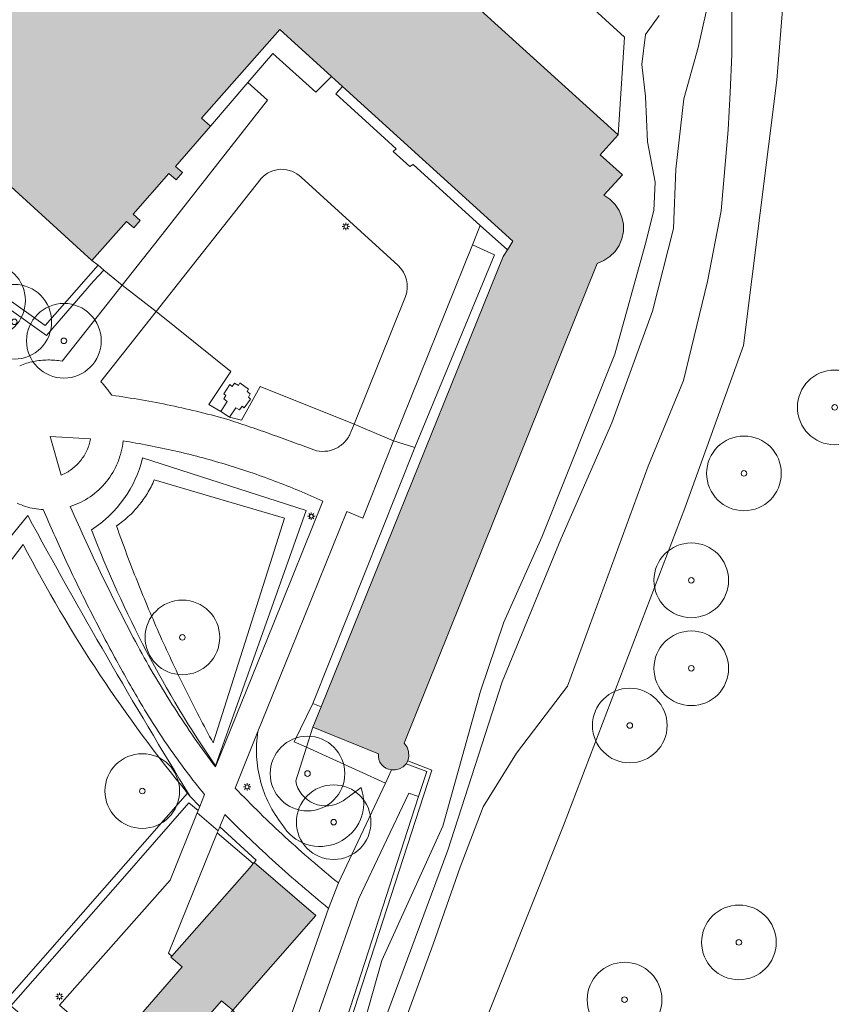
# Model space of a CAD drawing. Header units: metres. Extents: x 187482 to 189800, y 333582 to 335019.
# Tile 154 of 256: x 189023 to 189077, y 333780 to 333846. Entities that reach past the tile are written whole.
import ezdxf

# ---------------------------------------------------------------- set-up
doc = ezdxf.new("R2010")
doc.units = ezdxf.units.M
doc.layers.get('0').update_dxf_attribs({"color": 252, "lineweight": 18})
for name, color, linetype, lineweight in [('B-WE-GR-BEPLANTING_CULTUUR_BODEMBEDEKKER-GV', 252, 'Continuous', 18), ('B-WE-GR-BEPLANTING_CULTUUR_BOSPLANTSOEN-GV', 252, 'Continuous', 18), ('B-WE-GR-BEPLANTING_CULTUUR_HEESTERS-GV', 252, 'Continuous', 18), ('B-WE-GR-BOOM-S', 252, 'Continuous', 18), ('B-WE-IE-MEUBILAIR-S', 252, 'Continuous', 18), ('B-WE-IE-TERREINAFSCHEIDING_KUNSTMATIG_MUUR-G', 252, 'IE-TERREINAFSCHEIDING_KUNSTMATIG-SO', 18), ('B-WE-IE-TERREINAFSCHEIDING_KUNSTMATIG_MUUR-GV', 252, 'Continuous', 18), ('B-WE-OG-BEBOUWING-GV', 252, 'Continuous', 18), ('B-WE-OG-TERREIN_BEGROEID-GV', 252, 'Continuous', 18), ('B-WE-OG-TERREIN_ERF-GV', 252, 'Continuous', 18), ('B-WE-VH-ONVERHARD_ZAND-GV', 252, 'Continuous', 18), ('B-WE-VH-OPENVERHARDING_STRAATBAKSTEEN-GV', 252, 'Continuous', 18), ('B-WE-VH-OPENVERHARDING_TEGEL-GV', 252, 'Continuous', 18)]:
    doc.layers.add(name, color=color, linetype=linetype, lineweight=lineweight)
doc.layers.add('B-WE-OG-BEBOUWING-V', color=7, linetype='Continuous', lineweight=18, true_color=0xf0f0f0)
doc.linetypes.add('IE-TERREINAFSCHEIDING_KUNSTMATIG-SO', pattern='A,4,[82,NLCS.SHX,S=0.75,R=90,X=0,Y=0],4,-2', length=10)

# ---------------------------------------------------------------- blocks, each defined once
blk = doc.blocks.new('SIE-MEUBILAIR_PAAL_LICHTMAST-SO')
for points in [[(-0.62, 0), (-1, 0)], [(-0.71, 0.71), (-0.44, 0.44)], [(0, 1), (0, 0.62)], [(0.44, 0.44), (0.71, 0.71)], [(1, 0), (0.62, 0)], [(-0.71, -0.71), (-0.44, -0.44)], [(0, -0.62), (0, -1)], [(0.44, -0.44), (0.71, -0.71)]]:
    blk.add_lwpolyline(points)
blk.add_circle((0, 0), 0.5)
blk = doc.blocks.new('SGR-BOOM_GBKN-SO')
at = {"color": 0, "linetype": 'ByBlock', "lineweight": 18}
for radius in [2, 0.15]:
    blk.add_circle((0, 0), radius, dxfattribs=at)

msp = doc.modelspace()

# ---------------------------------------------------------------- hatches: boundary and pattern name
at = {"layer": 'B-WE-OG-BEBOUWING-V'}
h = msp.add_hatch(color=256, dxfattribs=at)
h.dxf.hatch_style = 1
h.paths.add_polyline_path([(189042.854, 333799.537), (189042.306, 333798.18), (189046.708, 333796.395), (189046.694, 333796.201), (189046.722, 333796.009), (189046.79, 333795.827), (189046.894, 333795.663), (189047.031, 333795.525), (189047.193, 333795.419), (189047.374, 333795.35), (189047.566, 333795.32), (189047.845, 333795.317), (189048.115, 333795.385), (189048.358, 333795.52), (189048.559, 333795.713), (189048.658, 333795.905), (189048.733, 333796.216), (189048.718, 333796.536), (189048.613, 333796.839), (189048.427, 333797.1), (189061.347, 333829.219), (189061.797, 333829.404), (189062.203, 333829.674), (189062.548, 333830.017), (189062.819, 333830.421), (189063.005, 333830.871), (189063.1, 333831.348), (189063.1, 333831.835), (189063.004, 333832.312), (189062.817, 333832.761), (189062.546, 333833.165), (189062.201, 333833.508), (189061.795, 333833.777), (189063.034, 333835.152), (189061.548, 333836.491), (189062.752, 333837.828), (189052.341, 333847.259), (189054.207, 333849.297), (189047.858, 333855.129), (189045.99, 333853.095), (189036.105, 333862.062), (189037.606, 333863.711), (189037.787, 333863.534), (189039.775, 333865.723), (189043.499, 333869.821), (189037.99, 333874.814), (189033.495, 333869.815), (189033.265, 333869.56), (189032.194, 333868.368), (189035.788, 333865.069), (189034.394, 333863.536), (189032.912, 333864.883), (189030.37, 333861.995), (189031.85, 333860.696), (189019.865, 333847.13), (189019.205, 333847.713), (189018.768, 333847.218), (189019.428, 333846.636), (189017.595, 333844.606), (189016.942, 333845.196), (189016.5, 333844.706), (189017.093, 333844.17), (189015.377, 333842.087), (189014.724, 333842.664), (189014.291, 333842.175), (189014.944, 333841.597), (189013.08, 333839.491), (189011.76, 333840.659), (189012.337, 333841.312), (189011.923, 333841.671), (189009.112, 333838.45), (189008.901, 333838.208), (189008.714, 333837.994), (189012.213, 333834.902), (189011.418, 333833.871), (189013.952, 333831.595), (189014.747, 333832.517), (189016.029, 333831.405), (189015.518, 333830.857), (189015.993, 333830.414), (189016.337, 333830.783), (189016.504, 333830.962), (189016.634, 333830.863), (189018.947, 333833.465), (189019.616, 333832.894), (189020.059, 333833.371), (189019.39, 333833.942), (189020.772, 333835.521), (189027.503, 333829.405), (189029.815, 333832.017), (189030.301, 333831.598), (189030.739, 333832.097), (189030.26, 333832.51), (189032.657, 333835.231), (189033.134, 333834.816), (189033.579, 333835.3), (189033.102, 333835.715), (189035.441, 333838.414), (189034.831, 333838.944), (189040.088, 333844.869), (189043.541, 333841.733), (189044.275, 333841.066), (189055.694, 333830.695), (189055.331, 333830.133), (189055.038, 333829.678)], flags=17)
h.paths.add_polyline_path([(189016.189, 333859.359), (189018.422, 333861.494), (189015.88, 333863.854), (189013.648, 333861.718)], flags=16)
h = msp.add_hatch(color=256, dxfattribs=at)
h.dxf.hatch_style = 1
h.paths.add_polyline_path([(189036.942, 333779.212), (189042.499, 333785.566), (189038.379, 333789.117), (189038.305, 333789.033), (189038.047, 333788.74), (189032.858, 333782.843), (189032.793, 333782.769), (189033.548, 333782.128), (189030.78, 333778.923), (189033.409, 333776.677), (189036.187, 333779.853)], flags=17)

# ---------------------------------------------------------------- linework, layer by layer
at = {"layer": 'B-WE-GR-BEPLANTING_CULTUUR_BODEMBEDEKKER-GV', "flags": 128}
msp.add_lwpolyline([(189030.022, 333724.942), (189030.11, 333724.928), (189030.358, 333726.071), (189034.725, 333748.249), (189049.388, 333793.529), (189048.719, 333793.757), (189045.376, 333786.703), (189041.503, 333775.627), (189037.89, 333765.239)], dxfattribs=at)
at = {"layer": 'B-WE-GR-BEPLANTING_CULTUUR_BOSPLANTSOEN-GV', "flags": 128}
for points in [[(189039.775, 333865.723), (189063.171, 333844.371), (189062.752, 333837.828), (189061.548, 333836.491), (189063.034, 333835.152), (189061.795, 333833.777), (189062.201, 333833.508), (189062.546, 333833.165), (189062.817, 333832.761), (189063.004, 333832.312), (189063.1, 333831.835), (189063.1, 333831.348), (189063.005, 333830.871), (189062.819, 333830.421), (189062.548, 333830.017), (189062.203, 333829.674), (189061.797, 333829.404), (189061.347, 333829.219), (189048.427, 333797.1), (189048.613, 333796.839), (189048.718, 333796.536), (189048.733, 333796.216), (189048.658, 333795.905), (189050.27, 333795.3), (189034.966, 333748.186)], [(189035.394, 333719.715), (189036.75, 333722.759), (189040.185, 333738.099), (189044.304, 333750.449), (189046.58, 333759.106), (189050.836, 333770.929), (189052.678, 333775.534), (189059.1, 333791.593), (189067.211, 333812.829), (189071.139, 333823.718), (189073.377, 333841.481), (189074.716, 333858.158)], [(189048.062, 333777.38), (189050.362, 333783.633), (189052.165, 333788.797), (189053.701, 333792.831), (189055.946, 333796.436), (189059.352, 333800.912), (189064.757, 333815.653), (189067.124, 333821.371), (189068.728, 333828.01), (189069.654, 333832.745), (189070.124, 333838.15), (189070.249, 333840.666), (189070.375, 333843.212), (189070.369, 333849.93)], [(189070.369, 333849.93), (189070.375, 333843.212), (189070.249, 333840.666), (189070.124, 333838.15), (189069.654, 333832.745), (189068.728, 333828.01), (189067.124, 333821.371), (189064.757, 333815.653), (189059.352, 333800.912), (189055.946, 333796.436), (189053.701, 333792.831), (189052.165, 333788.797), (189050.362, 333783.633), (189048.062, 333777.38)], [(189065.491, 333845.812), (189064.573, 333844.54), (189064.341, 333842.541), (189064.589, 333840.389), (189064.722, 333837.367), (189065.236, 333834.651), (189065.138, 333832.768), (189064.567, 333830.46), (189062.518, 333823.132), (189057.645, 333810.88), (189055.102, 333805.2), (189053.523, 333800.577), (189051.011, 333791.536), (189046.926, 333782.549), (189044.841, 333775.217), (189042.412, 333768.166), (189039.868, 333761.283), (189039.292, 333758.867), (189037.252, 333750.317), (189035.227, 333743.14), (189034.21, 333738.266), (189032.229, 333721.951), (189032.133, 333721.656)], [(189032.133, 333721.656), (189032.229, 333721.951), (189034.21, 333738.266), (189035.227, 333743.14), (189037.252, 333750.317), (189039.292, 333758.867), (189039.868, 333761.283), (189042.412, 333768.166), (189044.841, 333775.217), (189046.926, 333782.549), (189051.011, 333791.536), (189053.523, 333800.577), (189055.102, 333805.2), (189057.645, 333810.88), (189062.518, 333823.132), (189064.567, 333830.46), (189065.138, 333832.768), (189065.236, 333834.651), (189064.722, 333837.367), (189064.589, 333840.389), (189064.341, 333842.541), (189064.573, 333844.54), (189065.491, 333845.812)], [(189068.638, 333846.067), (189068.12, 333843.666), (189067.146, 333840.229), (189066.617, 333835.534), (189066.47, 333831.553), (189065.043, 333826.015), (189062.329, 333818.545), (189058.909, 333810.753), (189054.979, 333801.209), (189051.333, 333789.926), (189046.748, 333777.56)], [(189046.748, 333777.56), (189051.333, 333789.926), (189054.979, 333801.209), (189058.909, 333810.753), (189062.329, 333818.545), (189065.043, 333826.015), (189066.47, 333831.553), (189066.617, 333835.534), (189067.146, 333840.229), (189068.12, 333843.666), (189068.638, 333846.067)]]:
    msp.add_lwpolyline(points, dxfattribs=at)
at = {"layer": 'B-WE-GR-BEPLANTING_CULTUUR_HEESTERS-GV', "flags": 128}
for points in [[(189016.337, 333830.783), (189024.374, 333825.07), (189027.924, 333829.098), (189027.503, 333829.405), (189020.772, 333835.521), (189019.39, 333833.942), (189020.059, 333833.371), (189019.616, 333832.894), (189018.947, 333833.465), (189016.634, 333830.863), (189016.504, 333830.962)], [(189028.299, 333828.767), (189027.924, 333829.098), (189024.374, 333825.07), (189016.337, 333830.783), (189015.993, 333830.414), (189024.451, 333824.401), (189027.611, 333828.03)], [(189041.87, 333796.822), (189042.306, 333798.18), (189042.854, 333799.537), (189042.308, 333799.755), (189041.044, 333797.196)], [(189042.306, 333798.18), (189041.87, 333796.822), (189047.161, 333794.421), (189047.566, 333795.32), (189047.374, 333795.35), (189047.193, 333795.419), (189047.031, 333795.525), (189046.894, 333795.663), (189046.79, 333795.827), (189046.722, 333796.009), (189046.694, 333796.201), (189046.708, 333796.395)], [(189034.086, 333793.538), (189033.997, 333793.646), (189033.907, 333793.754), (189021.352, 333779.456), (189030.796, 333771.42), (189037.253, 333778.808), (189036.942, 333779.212), (189030.744, 333772.121), (189022.063, 333779.508), (189029.384, 333787.845), (189034, 333793.102), (189034.614, 333792.592), (189034.722, 333792.861)], [(189035.9, 333791.098), (189032.625, 333783.035), (189032.858, 333782.843), (189038.047, 333788.74), (189038.305, 333789.033)], [(189036.059, 333791.49), (189035.951, 333791.224), (189035.9, 333791.098), (189038.305, 333789.033), (189038.379, 333789.117), (189038.495, 333789.272)]]:
    msp.add_lwpolyline(points, close=True, dxfattribs=at)
for points in [[(189049.122, 333816.883), (189047.712, 333817.347), (189045.642, 333812.162), (189044.57, 333812.617), (189040.822, 333803.329), (189038.621, 333797.872)], [(189041.15, 333794.579), (189041.87, 333796.822), (189041.044, 333797.196), (189042.308, 333799.755), (189049.122, 333816.883)], [(189035.77, 333795.591), (189041.854, 333812.669), (189030.898, 333816.196)], [(189031.673, 333814.722), (189035.317, 333813.651), (189040.391, 333812.159), (189039.565, 333809.555), (189035.62, 333797.118)], [(189023.199, 333812.344), (189014.073, 333801.123), (189006.116, 333791.034), (188999.375, 333782.113), (189018.002, 333767.239), (189033.391, 333755.472), (189014.279, 333771.366), (189012.222, 333773.077), (189000.691, 333782.153), (189004.342, 333786.845), (189008.467, 333792.147), (189017.849, 333803.867), (189020.076, 333806.748), (189022.898, 333810.399)], [(189033.907, 333793.754), (189033.997, 333793.646), (189034.086, 333793.538)], [(189045.526, 333794.119), (189044.322, 333793.246)]]:
    msp.add_lwpolyline(points, dxfattribs=at)
at = {"layer": 'B-WE-GR-BEPLANTING_CULTUUR_HEESTERS-GV'}
for points in [[(189030.898, 333816.196, -0.191949), (189027.473, 333811.389)], [(189031.214, 333813.823, 0.035011), (189031.673, 333814.722)], [(189030.631, 333812.999, 0.034898), (189031.214, 333813.823)], [(189029.937, 333812.266, 0.035732), (189030.631, 333812.999)], [(189034.086, 333793.538, -0.013442), (189023.199, 333812.344)], [(189029.145, 333811.64, 0.035273), (189029.937, 333812.266)], [(189027.473, 333811.389, 0.058807), (189035.77, 333795.591)], [(189030.545, 333807.916, -0.010179), (189029.145, 333811.64)], [(189022.898, 333810.399, 0.026813), (189028.04, 333801.669)], [(189032.092, 333804.25, -0.010131), (189030.545, 333807.916)], [(189033.785, 333800.649, -0.010233), (189032.092, 333804.25)], [(189028.04, 333801.669, 0.025963), (189033.907, 333793.754)], [(189035.62, 333797.118, -0.010006), (189033.785, 333800.649)], [(189038.621, 333797.872, 0.104361), (189038.79, 333794.566)], [(189038.79, 333794.566, 0.10219), (189040.239, 333791.66)], [(189042.375, 333793.054, -0.253812), (189041.15, 333794.579)], [(189044.015, 333790.454, 0.390357), (189045.526, 333794.119)], [(189044.322, 333793.246, -0.253738), (189042.375, 333793.054)], [(189040.239, 333791.66, 0.390301), (189044.015, 333790.454)]]:
    msp.add_lwpolyline(points, format="xyb", dxfattribs=at)
at = {"layer": 'B-WE-IE-TERREINAFSCHEIDING_KUNSTMATIG_MUUR-G', "ltscale": 0.2, "flags": 128}
for points in [[(189062.752, 333837.828), (189063.171, 333844.371), (189039.775, 333865.723)], [(189049.929, 333795.199), (189048.559, 333795.713)], [(189050.27, 333795.3), (189048.658, 333795.905)], [(189050.27, 333795.3), (189034.966, 333748.186), (189030.564, 333725.831)], [(189049.388, 333793.529), (189049.929, 333795.199)], [(189030.358, 333726.071), (189034.725, 333748.249), (189049.388, 333793.529)]]:
    msp.add_lwpolyline(points, dxfattribs=at)
at = {"layer": 'B-WE-IE-TERREINAFSCHEIDING_KUNSTMATIG_MUUR-GV', "flags": 128}
msp.add_lwpolyline([(189049.388, 333793.529), (189034.725, 333748.249), (189030.358, 333726.071), (189030.11, 333724.928), (189030.022, 333724.942), (189029.958, 333724.492), (189030.39, 333724.402), (189030.476, 333724.837), (189030.365, 333724.854), (189030.564, 333725.831), (189034.966, 333748.186), (189050.27, 333795.3), (189048.658, 333795.905), (189048.559, 333795.713), (189049.929, 333795.199)], close=True, dxfattribs=at)
at = {"layer": 'B-WE-OG-BEBOUWING-GV', "flags": 128}
msp.add_lwpolyline([(189020.772, 333835.521), (189027.503, 333829.405), (189029.815, 333832.017), (189030.301, 333831.598), (189030.739, 333832.097), (189030.26, 333832.51), (189032.657, 333835.231), (189033.134, 333834.816), (189033.579, 333835.3), (189033.102, 333835.715), (189035.441, 333838.414), (189034.831, 333838.944), (189040.088, 333844.869), (189043.541, 333841.733), (189044.275, 333841.066), (189055.694, 333830.695), (189055.331, 333830.133), (189055.038, 333829.678), (189042.854, 333799.537), (189042.306, 333798.18), (189046.708, 333796.395), (189046.694, 333796.201), (189046.722, 333796.009), (189046.79, 333795.827), (189046.894, 333795.663), (189047.031, 333795.525), (189047.193, 333795.419), (189047.374, 333795.35), (189047.566, 333795.32), (189047.845, 333795.317), (189048.115, 333795.385), (189048.358, 333795.52), (189048.559, 333795.713), (189048.658, 333795.905), (189048.733, 333796.216), (189048.718, 333796.536), (189048.613, 333796.839), (189048.427, 333797.1), (189061.347, 333829.219), (189061.797, 333829.404), (189062.203, 333829.674), (189062.548, 333830.017), (189062.819, 333830.421), (189063.005, 333830.871), (189063.1, 333831.348), (189063.1, 333831.835), (189063.004, 333832.312), (189062.817, 333832.761), (189062.546, 333833.165), (189062.201, 333833.508), (189061.795, 333833.777), (189063.034, 333835.152), (189061.548, 333836.491), (189062.752, 333837.828), (189052.341, 333847.259)], dxfattribs=at)
msp.add_lwpolyline([(189036.942, 333779.212), (189042.499, 333785.566), (189038.379, 333789.117), (189038.305, 333789.033), (189038.047, 333788.74), (189032.858, 333782.843), (189032.793, 333782.769), (189033.548, 333782.128), (189030.78, 333778.923), (189033.409, 333776.677), (189036.187, 333779.853)], close=True, dxfattribs=at)
at = {"layer": 'B-WE-OG-TERREIN_BEGROEID-GV', "flags": 128}
for points in [[(189074.716, 333858.158), (189073.377, 333841.481), (189071.139, 333823.718), (189067.211, 333812.829), (189059.1, 333791.593), (189052.678, 333775.534), (189050.836, 333770.929), (189046.58, 333759.106), (189044.304, 333750.449), (189040.185, 333738.099), (189036.75, 333722.759), (189035.394, 333719.715), (189035.47, 333719.659), (189035.546, 333719.602), (189035.622, 333719.545), (189035.697, 333719.488), (189035.772, 333719.43), (189035.847, 333719.372), (189035.921, 333719.313), (189035.995, 333719.254), (189037.436, 333718.057)], [(189025.499, 333822.671), (189029.517, 333827.764), (189028.299, 333828.767), (189027.611, 333828.03), (189024.451, 333824.401), (189015.993, 333830.414), (189015.518, 333830.857), (189016.029, 333831.405), (189014.747, 333832.517), (189013.952, 333831.595), (189011.418, 333833.871), (189012.213, 333834.902), (189008.714, 333837.994), (189008.901, 333838.208), (189009.112, 333838.45), (189007.858, 333839.547), (189007.653, 333839.3), (189005.089, 333836.828)], [(189044.843, 333817.924), (189045.061, 333818.463), (189038.777, 333820.98), (189038.052, 333819.681), (189037.513, 333818.717), (189036.72, 333818.914), (189036.125, 333819.297), (189035.338, 333819.782), (189036.803, 333821.978), (189031.809, 333826.002), (189028.102, 333821.303)], [(189030.898, 333816.196), (189041.854, 333812.669), (189035.77, 333795.591)], [(189035.62, 333797.118), (189039.565, 333809.555), (189040.391, 333812.159), (189035.317, 333813.651), (189031.673, 333814.722)], [(189035.77, 333795.506), (189039.641, 333805.044), (189042.971, 333813.301)], [(188998.637, 333780.65), (189007.053, 333774.051), (189021.448, 333762.706), (189032.977, 333753.643), (189033.027, 333753.872), (189033.078, 333754.101), (189033.129, 333754.329), (189033.18, 333754.558), (189033.232, 333754.787), (189033.285, 333755.015), (189033.338, 333755.244), (189033.391, 333755.472), (189018.002, 333767.239), (188999.375, 333782.113), (189006.116, 333791.034), (189014.073, 333801.123), (189023.199, 333812.344)], [(189022.898, 333810.399), (189020.076, 333806.748), (189017.849, 333803.867), (189008.467, 333792.147), (189004.342, 333786.845), (189000.691, 333782.153), (189012.222, 333773.077), (189014.279, 333771.366), (189033.391, 333755.472)], [(189038.621, 333797.872), (189037.097, 333794.094)], [(189044.01, 333787.74), (189047.161, 333794.421), (189041.87, 333796.822), (189041.15, 333794.579)], [(189036.059, 333791.49), (189038.495, 333789.272), (189038.379, 333789.117), (189042.499, 333785.566), (189036.942, 333779.212), (189037.253, 333778.808), (189030.796, 333771.42), (189021.352, 333779.456), (189033.907, 333793.754)], [(189034.086, 333793.538), (189034.722, 333792.861), (189035.045, 333793.66)], [(189044.322, 333793.246), (189045.526, 333794.119)], [(189036.4, 333792.329), (189036.059, 333791.49)], [(189036.487, 333766.399), (189040.109, 333776.794), (189043.358, 333786.038)]]:
    msp.add_lwpolyline(points, dxfattribs=at)
at = {"layer": 'B-WE-OG-TERREIN_BEGROEID-GV'}
for points in [[(189022.661, 333822.37, -0.046652), (189023.582, 333822.651)], [(189023.582, 333822.651, -0.048138), (189024.54, 333822.753)], [(189024.54, 333822.753, -0.047884), (189025.499, 333822.671)], [(189028.102, 333821.303, -0.009676), (189028.296, 333821.085)], [(189028.296, 333821.085, -0.007463), (189028.482, 333820.86)], [(189028.482, 333820.86, -0.012331), (189028.659, 333820.628)], [(189028.659, 333820.628, -0.012347), (189028.828, 333820.39)], [(189028.828, 333820.39, -0.008584), (189030.815, 333820.083)], [(189030.815, 333820.083, -0.008583), (189032.79, 333819.704)], [(189032.79, 333819.704, -0.008685), (189034.75, 333819.255)], [(189034.75, 333819.255, -0.009288), (189036.693, 333818.735)], [(189036.693, 333818.735, -0.002734), (189038.12, 333818.261)], [(189038.12, 333818.261, -0.003359), (189039.541, 333817.768)], [(189044.449, 333817.28, 0.096321), (189044.843, 333817.924)], [(189029.588, 333817.333, -0.072698), (189029.229, 333815.889)], [(189033.029, 333816.67, 0.017126), (189029.588, 333817.333)], [(189039.541, 333817.768, -0.00358), (189040.955, 333817.257)], [(189040.955, 333817.257, -0.00358), (189042.363, 333816.728)], [(189043.843, 333816.829, 0.093727), (189044.449, 333817.28)], [(189036.417, 333815.774, 0.017167), (189033.029, 333816.67)], [(189042.363, 333816.728, 0.096188), (189043.113, 333816.636)], [(189043.113, 333816.636, 0.096999), (189043.843, 333816.829)], [(189027.473, 333811.389, 0.191949), (189030.898, 333816.196)], [(189029.229, 333815.889, -0.072614), (189028.472, 333814.608)], [(189039.736, 333814.649, 0.017144), (189036.417, 333815.774)], [(189028.472, 333814.608, -0.073263), (189027.38, 333813.598)], [(189031.673, 333814.722, -0.035011), (189031.214, 333813.823)], [(189042.971, 333813.301, 0.017274), (189039.736, 333814.649)], [(189027.38, 333813.598, -0.073318), (189026.044, 333812.942)], [(189031.214, 333813.823, -0.034898), (189030.631, 333812.999)], [(189023.057, 333812.946, -0.032011), (189022.496, 333813.168)], [(189023.643, 333812.8, -0.033736), (189023.057, 333812.946)], [(189024.243, 333812.733, -0.031644), (189023.643, 333812.8)], [(189025.666, 333809.525, -0.007898), (189024.243, 333812.733)], [(189026.044, 333812.942, 0.004659), (189027.109, 333810.577)], [(189030.631, 333812.999, -0.035732), (189029.937, 333812.266)], [(189023.199, 333812.344, 0.013442), (189034.086, 333793.538)], [(189029.937, 333812.266, -0.035273), (189029.145, 333811.64)], [(189035.77, 333795.591, -0.058807), (189027.473, 333811.389)], [(189029.145, 333811.64, 0.010179), (189030.545, 333807.916)], [(189028.04, 333801.669, -0.026813), (189022.898, 333810.399)], [(189027.109, 333810.577, 0.004494), (189028.218, 333808.233)], [(189027.189, 333806.363, -0.007901), (189025.666, 333809.525)], [(189028.218, 333808.233, 0.004312), (189029.37, 333805.91)], [(189030.545, 333807.916, 0.010131), (189032.092, 333804.25)], [(189028.81, 333803.25, -0.008028), (189027.189, 333806.363)], [(189029.37, 333805.91, 0.004487), (189030.566, 333803.608)], [(189032.092, 333804.25, 0.010233), (189033.785, 333800.649)], [(189030.566, 333803.608, 0.009473), (189031.756, 333801.513)], [(189030.528, 333800.19, -0.007916), (189028.81, 333803.25)], [(189033.907, 333793.754, -0.025963), (189028.04, 333801.669)], [(189031.756, 333801.513, 0.009107), (189033.021, 333799.462)], [(189031.555, 333798.489, -0.010186), (189030.528, 333800.19)], [(189033.785, 333800.649, 0.010006), (189035.62, 333797.118)], [(189033.021, 333799.462, 0.009555), (189034.36, 333797.459)], [(189032.652, 333796.832, -0.010189), (189031.555, 333798.489)], [(189034.36, 333797.459, 0.009218), (189035.77, 333795.506)], [(189038.79, 333794.566, -0.104361), (189038.621, 333797.872)], [(189033.816, 333795.221, -0.009767), (189032.652, 333796.832)], [(189035.045, 333793.66, -0.010771), (189033.816, 333795.221)], [(189040.239, 333791.66, -0.10219), (189038.79, 333794.566)], [(189041.15, 333794.579, 0.253812), (189042.375, 333793.054)], [(189037.097, 333794.094, 0.008131), (189038.749, 333792.425)], [(189045.526, 333794.119, -0.390357), (189044.015, 333790.454)], [(189042.375, 333793.054, 0.253738), (189044.322, 333793.246)], [(189038.074, 333790.685, -0.007233), (189036.4, 333792.329)], [(189038.749, 333792.425, 0.007531), (189040.453, 333790.808)], [(189044.015, 333790.454, -0.390301), (189040.239, 333791.66)], [(189039.792, 333789.088, -0.006918), (189038.074, 333790.685)], [(189040.453, 333790.808, 0.007849), (189042.207, 333789.246)], [(189041.554, 333787.538, -0.006654), (189039.792, 333789.088)], [(189042.207, 333789.246, 0.007575), (189044.01, 333787.74)], [(189043.358, 333786.038, -0.006658), (189041.554, 333787.538)]]:
    msp.add_lwpolyline(points, format="xyb", dxfattribs=at)
at = {"layer": 'B-WE-OG-TERREIN_ERF-GV', "flags": 128}
for points in [[(189062.752, 333837.828), (189063.171, 333844.371), (189039.775, 333865.723), (189037.787, 333863.534), (189037.606, 333863.711), (189036.105, 333862.062), (189045.99, 333853.095), (189047.858, 333855.129), (189054.207, 333849.297), (189052.341, 333847.259)], [(189037.935, 333841.333), (189039.619, 333843.28), (189042.509, 333840.677), (189043.541, 333841.733), (189040.088, 333844.869), (189034.831, 333838.944), (189035.441, 333838.414)], [(189027.924, 333829.098), (189028.299, 333828.767), (189029.517, 333827.764), (189031.95, 333830.849), (189039.261, 333840.137), (189037.935, 333841.333), (189035.441, 333838.414), (189033.102, 333835.715), (189033.579, 333835.3), (189033.134, 333834.816), (189032.657, 333835.231), (189030.26, 333832.51), (189030.739, 333832.097), (189030.301, 333831.598), (189029.815, 333832.017), (189027.503, 333829.405)], [(189053.519, 333831.748), (189055.331, 333830.133), (189055.694, 333830.695), (189044.275, 333841.066), (189043.841, 333840.56), (189047.103, 333837.608), (189047.887, 333836.898), (189047.687, 333836.699), (189048.794, 333835.696), (189049.013, 333835.836)], [(189055.331, 333830.133), (189053.519, 333831.748), (189053.002, 333830.467), (189054.472, 333829.784), (189049.122, 333816.883), (189042.308, 333799.755), (189042.854, 333799.537), (189055.038, 333829.678)], [(189049.122, 333816.883), (189054.472, 333829.784), (189053.002, 333830.467), (189047.712, 333817.347)], [(189033.409, 333776.677), (189031.379, 333774.351), (189025.325, 333779.547), (189032.734, 333787.937), (189034.552, 333792.438), (189034.614, 333792.592), (189034, 333793.102), (189029.384, 333787.845), (189022.063, 333779.508), (189030.744, 333772.121), (189036.942, 333779.212), (189036.187, 333779.853)], [(189035.951, 333791.224), (189034.552, 333792.438), (189032.734, 333787.937), (189025.325, 333779.547), (189031.379, 333774.351), (189033.409, 333776.677), (189030.78, 333778.923), (189033.548, 333782.128), (189032.793, 333782.769), (189032.858, 333782.843), (189032.625, 333783.035), (189035.9, 333791.098)]]:
    msp.add_lwpolyline(points, close=True, dxfattribs=at)
at = {"layer": 'B-WE-OG-TERREIN_ERF-GV'}
for points in [[(189041.522, 333834.981, 0.427409), (189038.836, 333834.903)], [(189048.511, 333827.01, 0.306029), (189048.006, 333829.078)]]:
    msp.add_lwpolyline(points, format="xyb", dxfattribs=at)
at = {"layer": 'B-WE-OG-TERREIN_ERF-GV', "flags": 128}
for points in [[(189038.836, 333834.903), (189033.879, 333828.626), (189031.809, 333826.002), (189036.803, 333821.978), (189035.338, 333819.782), (189036.125, 333819.297), (189036.559, 333819.972), (189036.345, 333820.147), (189036.477, 333820.381), (189036.339, 333820.48), (189036.737, 333821.104), (189036.89, 333820.985), (189037.05, 333821.205), (189037.309, 333821.043), (189037.41, 333821.227), (189037.997, 333820.802), (189037.89, 333820.633), (189038.102, 333820.488), (189037.986, 333820.256), (189038.127, 333820.125), (189037.704, 333819.543), (189037.557, 333819.658), (189037.383, 333819.416), (189037.142, 333819.538), (189036.72, 333818.914), (189037.513, 333818.717), (189038.052, 333819.681), (189038.777, 333820.98), (189045.061, 333818.463), (189048.511, 333827.01)], [(189048.006, 333829.078), (189041.522, 333834.981)]]:
    msp.add_lwpolyline(points, dxfattribs=at)
at = {"layer": 'B-WE-VH-ONVERHARD_ZAND-GV', "flags": 128}
msp.add_lwpolyline([(189027.407, 333817.469), (189024.7, 333817.619), (189025.446, 333815.044)], dxfattribs=at)
at = {"layer": 'B-WE-VH-ONVERHARD_ZAND-GV'}
for points in [[(189027.163, 333816.696, 0.06204), (189027.407, 333817.469)], [(189026.735, 333816.007, 0.06155), (189027.163, 333816.696)], [(189026.151, 333815.445, 0.061093), (189026.735, 333816.007)], [(189025.446, 333815.044, 0.063467), (189026.151, 333815.445)]]:
    msp.add_lwpolyline(points, format="xyb", dxfattribs=at)
at = {"layer": 'B-WE-VH-OPENVERHARDING_STRAATBAKSTEEN-GV', "flags": 128}
for points in [[(189043.541, 333841.733), (189042.509, 333840.677), (189039.619, 333843.28), (189037.935, 333841.333), (189039.261, 333840.137), (189031.95, 333830.849), (189029.517, 333827.764), (189031.809, 333826.002), (189033.879, 333828.626), (189038.836, 333834.903)], [(189048.511, 333827.01), (189045.061, 333818.463), (189047.712, 333817.347), (189053.002, 333830.467), (189053.519, 333831.748), (189049.013, 333835.836), (189048.794, 333835.696), (189047.687, 333836.699), (189047.887, 333836.898), (189047.103, 333837.608), (189043.841, 333840.56), (189044.275, 333841.066), (189043.541, 333841.733)], [(189041.522, 333834.981), (189048.006, 333829.078)], [(189028.102, 333821.303), (189031.809, 333826.002), (189029.517, 333827.764), (189025.499, 333822.671)], [(189037.097, 333794.094), (189038.621, 333797.872), (189040.822, 333803.329), (189044.57, 333812.617), (189045.642, 333812.162), (189047.712, 333817.347), (189045.061, 333818.463), (189044.843, 333817.924)], [(189025.446, 333815.044), (189024.7, 333817.619), (189027.407, 333817.469)], [(189042.971, 333813.301), (189039.641, 333805.044), (189035.77, 333795.506)], [(189037.89, 333765.239), (189041.503, 333775.627), (189045.376, 333786.703), (189048.719, 333793.757), (189049.388, 333793.529), (189049.929, 333795.199), (189048.559, 333795.713), (189048.358, 333795.52), (189048.115, 333795.385), (189047.845, 333795.317), (189047.566, 333795.32), (189047.161, 333794.421), (189044.01, 333787.74), (189043.358, 333786.038), (189040.109, 333776.794), (189036.487, 333766.399)], [(189035.045, 333793.66), (189034.722, 333792.861), (189034.614, 333792.592), (189034.552, 333792.438), (189035.951, 333791.224), (189036.059, 333791.49), (189036.4, 333792.329)], [(189043.358, 333786.038), (189044.01, 333787.74)]]:
    msp.add_lwpolyline(points, dxfattribs=at)
at = {"layer": 'B-WE-VH-OPENVERHARDING_STRAATBAKSTEEN-GV'}
for points in [[(189038.836, 333834.903, -0.427409), (189041.522, 333834.981)], [(189048.006, 333829.078, -0.306029), (189048.511, 333827.01)], [(189023.582, 333822.651, 0.046652), (189022.661, 333822.37)], [(189024.54, 333822.753, 0.048138), (189023.582, 333822.651)], [(189025.499, 333822.671, 0.047884), (189024.54, 333822.753)], [(189028.296, 333821.085, 0.009676), (189028.102, 333821.303)], [(189028.482, 333820.86, 0.007463), (189028.296, 333821.085)], [(189028.659, 333820.628, 0.012331), (189028.482, 333820.86)], [(189028.828, 333820.39, 0.012347), (189028.659, 333820.628)], [(189030.815, 333820.083, 0.008584), (189028.828, 333820.39)], [(189032.79, 333819.704, 0.008583), (189030.815, 333820.083)], [(189034.75, 333819.255, 0.008685), (189032.79, 333819.704)], [(189036.693, 333818.735, 0.009288), (189034.75, 333819.255)], [(189038.12, 333818.261, 0.002734), (189036.693, 333818.735)], [(189039.541, 333817.768, 0.003359), (189038.12, 333818.261)], [(189044.843, 333817.924, -0.096321), (189044.449, 333817.28)], [(189027.407, 333817.469, -0.06204), (189027.163, 333816.696)], [(189029.229, 333815.889, 0.072698), (189029.588, 333817.333)], [(189029.588, 333817.333, -0.017126), (189033.029, 333816.67)], [(189040.955, 333817.257, 0.00358), (189039.541, 333817.768)], [(189042.363, 333816.728, 0.00358), (189040.955, 333817.257)], [(189044.449, 333817.28, -0.093727), (189043.843, 333816.829)], [(189027.163, 333816.696, -0.06155), (189026.735, 333816.007)], [(189033.029, 333816.67, -0.017167), (189036.417, 333815.774)], [(189043.113, 333816.636, -0.096188), (189042.363, 333816.728)], [(189043.843, 333816.829, -0.096999), (189043.113, 333816.636)], [(189026.735, 333816.007, -0.061093), (189026.151, 333815.445)], [(189026.151, 333815.445, -0.063467), (189025.446, 333815.044)], [(189028.472, 333814.608, 0.072614), (189029.229, 333815.889)], [(189036.417, 333815.774, -0.017144), (189039.736, 333814.649)], [(189027.38, 333813.598, 0.073263), (189028.472, 333814.608)], [(189039.736, 333814.649, -0.017274), (189042.971, 333813.301)], [(189026.044, 333812.942, 0.073318), (189027.38, 333813.598)], [(189022.496, 333813.168, 0.032011), (189023.057, 333812.946)], [(189023.057, 333812.946, 0.033736), (189023.643, 333812.8)], [(189023.643, 333812.8, 0.031644), (189024.243, 333812.733)], [(189024.243, 333812.733, 0.007898), (189025.666, 333809.525)], [(189027.109, 333810.577, -0.004659), (189026.044, 333812.942)], [(189028.218, 333808.233, -0.004494), (189027.109, 333810.577)], [(189025.666, 333809.525, 0.007901), (189027.189, 333806.363)], [(189029.37, 333805.91, -0.004312), (189028.218, 333808.233)], [(189027.189, 333806.363, 0.008028), (189028.81, 333803.25)], [(189030.566, 333803.608, -0.004487), (189029.37, 333805.91)], [(189031.756, 333801.513, -0.009473), (189030.566, 333803.608)], [(189028.81, 333803.25, 0.007916), (189030.528, 333800.19)], [(189033.021, 333799.462, -0.009107), (189031.756, 333801.513)], [(189030.528, 333800.19, 0.010186), (189031.555, 333798.489)], [(189034.36, 333797.459, -0.009555), (189033.021, 333799.462)], [(189031.555, 333798.489, 0.010189), (189032.652, 333796.832)], [(189035.77, 333795.506, -0.009218), (189034.36, 333797.459)], [(189032.652, 333796.832, 0.009767), (189033.816, 333795.221)], [(189033.816, 333795.221, 0.010771), (189035.045, 333793.66)], [(189038.749, 333792.425, -0.008131), (189037.097, 333794.094)], [(189036.4, 333792.329, 0.007233), (189038.074, 333790.685)], [(189040.453, 333790.808, -0.007531), (189038.749, 333792.425)], [(189038.074, 333790.685, 0.006918), (189039.792, 333789.088)], [(189042.207, 333789.246, -0.007849), (189040.453, 333790.808)], [(189039.792, 333789.088, 0.006654), (189041.554, 333787.538)], [(189044.01, 333787.74, -0.007575), (189042.207, 333789.246)], [(189041.554, 333787.538, 0.006658), (189043.358, 333786.038)]]:
    msp.add_lwpolyline(points, format="xyb", dxfattribs=at)
at = {"layer": 'B-WE-VH-OPENVERHARDING_TEGEL-GV', "flags": 128}
msp.add_lwpolyline([(189036.125, 333819.297), (189036.72, 333818.914), (189037.142, 333819.538), (189037.383, 333819.416), (189037.557, 333819.658), (189037.704, 333819.543), (189038.127, 333820.125), (189037.986, 333820.256), (189038.102, 333820.488), (189037.89, 333820.633), (189037.997, 333820.802), (189037.41, 333821.227), (189037.309, 333821.043), (189037.05, 333821.205), (189036.89, 333820.985), (189036.737, 333821.104), (189036.339, 333820.48), (189036.477, 333820.381), (189036.345, 333820.147), (189036.559, 333819.972)], close=True, dxfattribs=at)

# ---------------------------------------------------------------- block references
at = {"layer": 'B-WE-GR-BOOM-S', "xscale": 1.25, "yscale": 1.25, "zscale": 1.25}
for p in [(189020.544, 333826.735), (189022.303, 333825.307), (189025.622, 333824.035), (189077.26, 333819.58), (189071.18, 333815.16), (189067.65, 333808), (189033.561, 333804.178), (189067.65, 333802.11), (189063.53, 333798.28), (189041.942, 333795.062), (189030.873, 333793.891), (189043.695, 333791.81), (189070.84, 333783.76), (189063.18, 333779.93)]:
    msp.add_blockref('SGR-BOOM_GBKN-SO', p, dxfattribs=at)
at = {"layer": 'B-WE-IE-MEUBILAIR-S', "xscale": 0.25, "yscale": 0.25, "zscale": 0.25}
for p in [(189044.514, 333831.682), (189042.198, 333812.294), (189037.895, 333794.176), (189025.331, 333780.136)]:
    msp.add_blockref('SIE-MEUBILAIR_PAAL_LICHTMAST-SO', p, dxfattribs=at)

doc.saveas('drawing.dxf')
